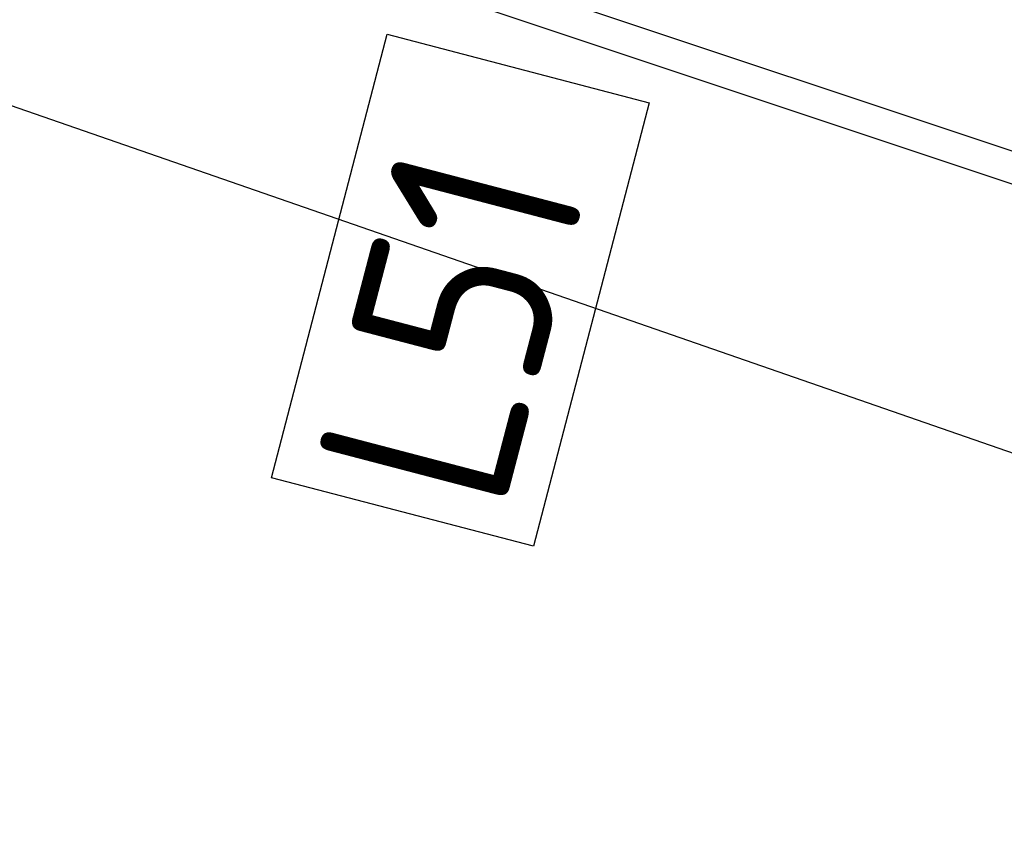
# Model space of a CAD drawing. Header units: metres. Extents: x 116958 to 118326, y 475500 to 477904.
# Tile 132 of 256: x 117555.52 to 117558.04, y 476736.65 to 476738.77. Entities that reach past the tile are written whole.
import ezdxf

# ---------------------------------------------------------------- set-up
doc = ezdxf.new("R2010")
doc.units = ezdxf.units.M
doc.header["$LTSCALE"] = 0.2
for name, color, linetype in [('B-WE-VH-VERHARDING_ASFALT-GV', 252, 'Continuous'), ('N-WE-IE-MEUBILAIR_WEGMEUBILAIR_VERKEERSBORD-G', 7, 'Continuous'), ('N-WE-VH-KANTOPSLUITING_ACHTERKANTBAND-G', 251, 'Continuous'), ('N-WE-VH-KANTOPSLUITING_OPSLUITBAND_80X200-G', 251, 'Continuous')]:
    doc.layers.add(name, color=color, linetype=linetype)
doc.styles.get("Standard").update_dxf_attribs({"font": 'isocp.shx'})

msp = doc.modelspace()

# ---------------------------------------------------------------- linework, layer by layer
at = {"layer": 'B-WE-VH-VERHARDING_ASFALT-GV', "flags": 128}
msp.add_lwpolyline([(117563.8766, 476735.6415), (117532.0883, 476746.669)], dxfattribs=at)
at = {"layer": 'N-WE-IE-MEUBILAIR_WEGMEUBILAIR_VERKEERSBORD-G'}
msp.add_lwpolyline([(117556.1651, 476737.5941), (117556.4619, 476738.7313), (117557.1338, 476738.5554), (117556.837, 476737.4183)], close=True, dxfattribs=at)
at = {"layer": 'N-WE-VH-KANTOPSLUITING_ACHTERKANTBAND-G', "flags": 128}
msp.add_lwpolyline([(117521.2801, 476748.1664), (117532.1867, 476746.9857), (117572.2086, 476733.6256, -0.33719), (117574.882, 476729.7026), (117574.4994, 476722.388), (117574.5793, 476722.3838)], format="xyb", dxfattribs=at)
at = {"layer": 'N-WE-VH-KANTOPSLUITING_OPSLUITBAND_80X200-G', "flags": 128}
msp.add_lwpolyline([(117521.3388, 476748.2405), (117532.2039, 476747.0643), (117572.2339, 476733.7015, -0.33719), (117574.9619, 476729.6984), (117574.5793, 476722.3838)], format="xyb", dxfattribs=at)

# ---------------------------------------------------------------- texts
at = {"layer": 'N-WE-IE-MEUBILAIR_WEGMEUBILAIR_VERKEERSBORD-G'}
msp.add_text('L51', height=0.5, rotation=75.3336, dxfattribs=at).set_placement((117556.757, 476737.4972))

doc.saveas('drawing.dxf')
